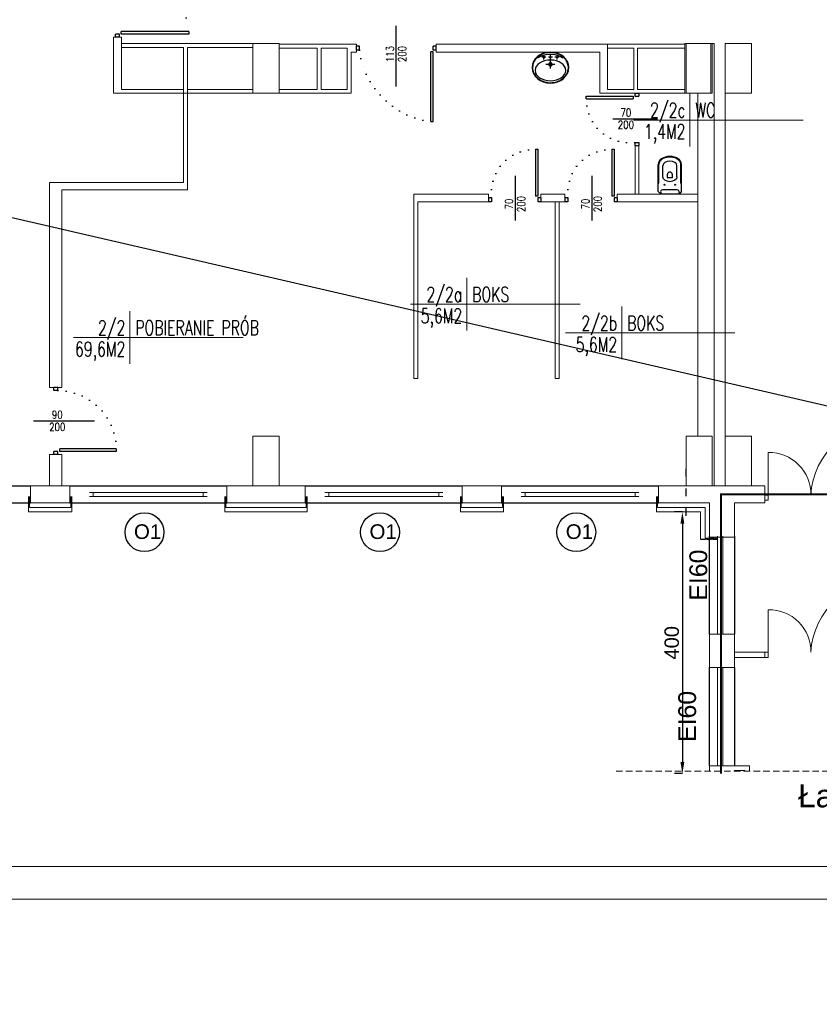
# Model space of a CAD drawing. Header units: millimetres. Extents: x 126553 to 403692, y -95821 to 38049.
# Tile 253 of 256: x 251413 to 252635, y 10763 to 12268. Entities that reach past the tile are written whole.
import ezdxf
from ezdxf import colors
from ezdxf.entities.mleader import LeaderData, LeaderLine
from ezdxf.enums import TextEntityAlignment as Align
from ezdxf.math import Vec2, Vec3

# ---------------------------------------------------------------- set-up
doc = ezdxf.new("R2010")
doc.units = ezdxf.units.MM
for name, pattern in [('ACAD_ISO02W100', [15, 12, -3]), ('ACAD_ISO03W100', [30, 12, -18]), ('DASHED', [15, 10, -5]), ('DOTX2', [12.7, 0, -12.7]), ('KRESKOWA-SREDNIA', [0.2, 0.12, -0.08])]:
    doc.linetypes.add(name, pattern=pattern)
for name, color, linetype in [('11_widok i dodatki', 7, 'Continuous'), ('WENTYLE_WADLIWE', 1, 'Continuous'), ('WIDOK', 7, 'Continuous')]:
    doc.layers.add(name, color=color, linetype=linetype)
for name, color, linetype, lineweight in [('_(03 CIENKA DASHED)', 7, 'DASHED', 13), ('_(06 GRUBA)', 7, 'Continuous', 40), ('CIENKIE', 7, 'Continuous', 18), ('drzwi', 7, 'Continuous', 15), ('ekspertyza', 7, 'Continuous', 30), ('ocieplenie', 253, 'BATTING', 18), ('OKNA', 7, 'Continuous', 13), ('opisy', 7, 'Continuous', 18), ('ramki', 250, 'Continuous', 13), ('WAW_P-POŻ', 10, 'Continuous', 9), ('WAW_ŚLUSARKA ALUMINIOWA OPIS PB', 7, 'Continuous', 9), ('WYMIAR', 7, 'Continuous', 18), ('ŚCIANY GRUBE', 7, 'Continuous', 20)]:
    doc.layers.add(name, color=color, linetype=linetype, lineweight=lineweight)
doc.styles.add('Arial', font='arial.ttf')
doc.styles.add('OPIS', font='romans.shx', dxfattribs={"width": 0.8})
doc.styles.add('ROMANS', font='romans.shx', dxfattribs={"width": 0.7})
doc.styles.add('STYLE1', font='txt', dxfattribs={"width": 0.8})
doc.linetypes.add('BATTING', pattern='A,0.0001,-0.1,[134,LTYPESHP.SHX,S=0.1,R=0,X=-0.1,Y=0],-0.2,[134,LTYPESHP.SHX,S=0.1,R=180,X=0.1,Y=0],-0.1', length=0.4001)
doc.dimstyles.new('100 moje', dxfattribs={"dimtxt": 22, "dimasz": 12, "dimexe": 12, "dimexo": 20, "dimgap": 3, "dimtad": 1, "dimdec": 1, "dimrnd": 0.5, "dimtxsty": 'Standard', "dimblk1": 'ARCHTICK', "dimblk2": 'ARCHTICK', "dimsah": 1, "dimcen": 0.1, "dimdle": 10, "dimclrd": 256, "dimclre": 256, "dimclrt": 256, "dimadec": 0, "dimazin": 0, "dimtfac": 1, "dimtdec": 1, "dimtofl": 0, "dimtmove": 1, "dimatfit": 3, "dimfxl": 12, "dimfxlon": 1, "dimtolj": 1, "dimtzin": 0, "dimarcsym": 0})

# ---------------------------------------------------------------- blocks, each defined once
blk = doc.blocks.new('OKNO')
at = {"layer": 'OKNA'}
for p, q in [((30, 15.9), (210, 15.9)), ((36, 9.9), (36, 15.9)), ((204, 9.9), (204, 15.9)), ((30, 9.9), (210, 9.9))]:
    blk.add_line(p, q, dxfattribs=at)
blk = doc.blocks.new('METKA')
for p, q in [((0, 26.9), (0, -26.9)), ((-57.4, 0), (115.4, 0))]:
    blk.add_line(p, q)
at = {"layer": 'opisy', "style": 'STYLE1', "width": 0.8, "flags": 4}
for tag, p in [('NUMER', (-6.1, 4.5)), ('POWIERZCHNIA', (-6, -24.6))]:
    blk.add_attdef(tag, text='', height=17, dxfattribs=at).set_placement(p, align=Align.RIGHT)
for tag, p in [('NAZWA', (5.3, 4.6)), ('POSADZKA', (5.6, -24.7))]:
    blk.add_attdef(tag, p, '', height=17, dxfattribs=at)
blk = doc.blocks.new('80D')
for p, q in [((-8.3, 80.5), (-8.3, 8.9)), ((-8.3, 80.5), (-4.6, 80.5)), ((-4.6, 80.4), (-4.6, 8.9)), ((-39.1, 39.9), (-39.1, -28.3)), ((-80, 6.1), (-80, 0)), ((-75.4, 6.1), (-80, 6.1)), ((-75.4, 0), (-80, 0)), ((-75.4, 6.1), (-75.4, 0)), ((-4.6, 8.9), (-8.3, 8.9)), ((0, 6.1), (-4.6, 6.1)), ((-4.6, 6.1), (-4.6, 0)), ((0, 0), (-4.6, 0)), ((0, 6.1), (0, 0))]:
    blk.add_line(p, q)
at = {"linetype": 'DOTX2', "extrusion": (0, 0, -1)}
blk.add_ellipse((4.7, 0.7), major_axis=(-62.1, 59.2), ratio=0.860496, start_param=-0.768267, end_param=0.768267, dxfattribs=at)
blk = doc.blocks.new('WCWISZ')
for p, q in [((-17.8, 3.7), (-17.8, 45.3)), ((-16.8, 17.2), (-16.8, 45.3)), ((16.8, 16.8), (16.8, 45.3)), ((17.8, 3.7), (17.8, 45.3)), ((-10.8, 26.1), (-10.8, 43.3)), ((-3.8, 25.2), (-3.8, 30.2)), ((3.8, 25.2), (3.8, 30.2)), ((10.8, 26.1), (10.8, 43.3)), ((3.3, 24.7), (-3.3, 24.7)), ((-17.8, 3.7), (-14, 0)), ((-14, 2.3), (-14, 0)), ((14, 0), (-14, 0)), ((11.4, 6.3), (-11.5, 6.3)), ((17.8, 3.7), (14, 0)), ((14, 2.3), (14, 0))]:
    blk.add_line(p, q)
for centre in [(-8, 14.2), (8, 14.2)]:
    blk.add_circle(centre, 0.8)
for centre, radius, start, end in [((-17.8, 17.2), 1, 270, 0), ((-3.3, 25.2), 0.5, 180, 270), ((3.3, 25.2), 0.5, 270, 0), ((17.6, 17.2), 1, 207.4042, 270), ((-11.6, 3.6), 2.71, 85.8052, 207.788), ((11.6, 3.6), 2.71, 332.212, 94.1948)]:
    blk.add_arc(centre, radius, start, end)
for centre, major_axis, ratio in [((0, 45.3), (-17.8, 0), 0.685113), ((0, 43.3), (-10.8, 0), 0.666134), ((0, 30.2), (-3.76, 0), 0.879406)]:
    blk.add_ellipse(centre, major_axis=major_axis, ratio=ratio, start_param=3.141593, end_param=6.283185)
at = {"extrusion": (0, 0, -1)}
blk.add_ellipse((0, 26.1), major_axis=(-10.8, 0), ratio=0.666134, start_param=3.141593, end_param=6.283185, dxfattribs=at)
blk.add_open_spline([(16.8, 45.3), (16.8, 45.8), (16.7, 46.3), (16.5, 47.5), (16.3, 48.1), (15.7, 49.3), (15.3, 49.9), (14.5, 51), (14, 51.5), (12.8, 52.5), (12.1, 53), (10.7, 53.9), (10, 54.3), (8.3, 55), (7.5, 55.3), (5.7, 55.9), (4.7, 56.1), (2.8, 56.4), (1.8, 56.5), (-0.1, 56.5), (-1.1, 56.5), (-3.1, 56.3), (-4, 56.2), (-5.9, 55.8), (-6.8, 55.6), (-8.5, 55), (-9.4, 54.6), (-10.9, 53.8), (-11.6, 53.4), (-13, 52.4), (-13.5, 51.9), (-14.6, 50.8), (-15, 50.3), (-15.8, 49.1), (-16.1, 48.5), (-16.5, 47.3), (-16.7, 46.7), (-16.7, 45.8), (-16.8, 45.6), (-16.8, 45.3)], degree=3, knots=[3.141593, 3.141593, 3.141593, 3.141593, 3.284028, 3.284028, 3.456304, 3.456304, 3.628579, 3.628579, 3.800855, 3.800855, 3.973131, 3.973131, 4.145406, 4.145406, 4.317682, 4.317682, 4.489958, 4.489958, 4.662234, 4.662234, 4.834509, 4.834509, 5.006785, 5.006785, 5.179061, 5.179061, 5.351336, 5.351336, 5.523612, 5.523612, 5.695888, 5.695888, 5.868163, 5.868163, 6.040439, 6.040439, 6.212715, 6.212715, 6.283185, 6.283185, 6.283185, 6.283185])
blk = doc.blocks.new('umblcd')
for p, q in [((-13.1, -8), (-6.9, -8)), ((-10, -11.2), (-10, -4.9)), ((-3.1, -8), (3.1, -8)), ((0, -11.2), (0, -4.9)), ((0, -25), (0, -12.3)), ((6.9, -8), (13.1, -8)), ((10, -11.2), (10, -4.9)), ((-6.8, -18.8), (6.9, -18.8))]:
    blk.add_line(p, q)
for centre, radius in [((-10, -8), 1), ((0, -8), 1), ((10, -8), 1), ((0, -18.8), 2.75), ((0, -18.8), 2.12)]:
    blk.add_circle(centre, radius)
for centre, major_axis, ratio in [((0, -23.7), (28, 0), 0.84777), ((0, -28), (23.5, 0), 0.670213)]:
    blk.add_ellipse(centre, major_axis=major_axis, ratio=ratio)
blk.add_ellipse((0, -23.7), major_axis=(27.3, 0), ratio=0.755375, start_param=7.077945, end_param=8.630335)
blk.add_open_spline([(27.3, -23.7), (27.3, -23), (27.3, -22.2), (27, -20.1), (26.8, -18.9), (26, -16.4), (25.4, -15.2), (24.2, -12.9), (23.4, -11.7), (21.7, -9.6), (20.7, -8.6), (18.6, -6.8), (17.5, -5.9), (15, -4.4), (13.7, -3.7), (11, -2.6), (9.6, -2.1), (6.7, -1.3), (5.2, -1), (2.1, -0.7), (0.6, -0.6), (-2.4, -0.7), (-4, -0.9), (-7, -1.4), (-8.4, -1.7), (-11.3, -2.7), (-12.7, -3.2), (-15.3, -4.5), (-16.5, -5.3), (-18.8, -7), (-19.9, -7.9), (-21.9, -9.8), (-22.8, -10.9), (-24.3, -13.1), (-25, -14.3), (-26.1, -16.6), (-26.5, -17.9), (-27.1, -20.4), (-27.3, -21.7), (-27.4, -24.2), (-27.3, -25.5), (-26.9, -28), (-26.6, -29.3), (-25.7, -31.7), (-25.1, -32.9), (-23.8, -35.2), (-23, -36.3), (-21.2, -38.4), (-20.2, -39.4), (-18, -41.2), (-16.8, -42), (-14.3, -43.4), (-13, -44.1), (-10.2, -45.2), (-8.8, -45.6), (-5.9, -46.3), (-4.3, -46.6), (-1.3, -46.8), (0.2, -46.9), (3.3, -46.7), (4.8, -46.5), (7.8, -45.9), (9.2, -45.5), (12, -44.5), (13.4, -43.9), (16, -42.5), (17.2, -41.7), (19.4, -40), (20.5, -39.1), (22.4, -37.1), (23.2, -36), (24.7, -33.7), (25.3, -32.6), (26.3, -30.2), (26.7, -28.9), (27.2, -26.4), (27.3, -25.1), (27.3, -23.8), (27.3, -23.8), (27.3, -23.7)], degree=3, knots=[0, 0, 0, 0, 0.102087, 0.102087, 0.269017, 0.269017, 0.435947, 0.435947, 0.602878, 0.602878, 0.769808, 0.769808, 0.936738, 0.936738, 1.103669, 1.103669, 1.270599, 1.270599, 1.437529, 1.437529, 1.60446, 1.60446, 1.77139, 1.77139, 1.93832, 1.93832, 2.105251, 2.105251, 2.272181, 2.272181, 2.439112, 2.439112, 2.606042, 2.606042, 2.772972, 2.772972, 2.939903, 2.939903, 3.106833, 3.106833, 3.273763, 3.273763, 3.440694, 3.440694, 3.607624, 3.607624, 3.774554, 3.774554, 3.941485, 3.941485, 4.108415, 4.108415, 4.275345, 4.275345, 4.442276, 4.442276, 4.609206, 4.609206, 4.776136, 4.776136, 4.943067, 4.943067, 5.109997, 5.109997, 5.276927, 5.276927, 5.443858, 5.443858, 5.610788, 5.610788, 5.777718, 5.777718, 5.944649, 5.944649, 6.111579, 6.111579, 6.27851, 6.27851, 6.283185, 6.283185, 6.283185, 6.283185])
blk = doc.blocks.new('o1')
at = {"layer": 'WIDOK'}
blk.add_circle((-85.4, -0.7), 29.7, dxfattribs=at)
at = {"layer": 'opisy', "insert": (-101.5, 11.4), "char_height": 22.4, "width": 15.9, "attachment_point": 1}
blk.add_mtext('{\\fArial|b0|i0|c238|p34;O1}', dxfattribs=at)
blk = doc.blocks.new('A$C121B6CE3')
blk.add_lwpolyline([(0, -20), (0, 20)])
at = {"style": 'OPIS', "width": 0.8}
blk.add_attdef('Szerokość', text='', height=12, rotation=90, dxfattribs=at).set_placement((0, 0), align=Align.BOTTOM_CENTER)
blk.add_attdef('Wysokość', text='', height=12, rotation=90, dxfattribs=at).set_placement((3, 0), align=Align.TOP_CENTER)
blk = doc.blocks.new('*D2532')
at = {"layer": 'Defpoints', "color": 0, "linetype": 'Continuous', "lineweight": 60, "transparency": 16777216}
for p in [(252434.5, 11515.7), (252425.9, 11115.7), (252434.5, 11115.7)]:
    blk.add_point(p, dxfattribs=at)
at = {"layer": 'ekspertyza', "linetype": 'Continuous', "lineweight": -2, "transparency": 16777216}
for p, q in [((252425.9, 11515.7), (252413.9, 11515.7)), ((252425.9, 11497.7), (252425.9, 11133.7)), ((252425.9, 11115.7), (252413.9, 11115.7))]:
    blk.add_line(p, q, dxfattribs=at)
at = {"layer": 'ekspertyza', "linetype": 'Continuous', "lineweight": 60, "transparency": 16777216}
for points in [[(252422.9, 11497.7), (252428.9, 11497.7), (252425.9, 11515.7)], [(252422.9, 11133.7), (252428.9, 11133.7), (252425.9, 11115.7)]]:
    blk.add_solid(points, dxfattribs=at)
at = {"layer": 'ekspertyza', "linetype": 'Continuous', "lineweight": 20, "transparency": 16777216, "insert": (252409.7, 11315.7), "char_height": 22, "attachment_point": 5, "rotation": 90, "style": 'Arial'}
blk.add_mtext('\\A1;400', dxfattribs=at)

msp = doc.modelspace()

# ---------------------------------------------------------------- linework, layer by layer
for p, q in [((251988.64109, 12165.84891), (251988.64109, 12258.86601)), ((251559.32773, 12241.65846), (251559.32773, 12246.25306)), ((251565.44773, 12246.25306), (251559.32773, 12246.25306)), ((251565.44773, 12241.65846), (251559.32773, 12241.65846)), ((251565.44773, 12241.65846), (251565.44773, 12246.25306)), ((251671.58286, 12249.92873), (251568.20449, 12249.92873)), ((251568.20449, 12246.25306), (251568.20449, 12249.92873)), ((251671.50705, 12246.25306), (251568.20449, 12246.25306)), ((251671.58286, 12249.92873), (251671.58286, 12246.25306)), ((251927.64109, 12221.59846), (251927.64109, 12227.71846)), ((251932.23568, 12227.71846), (251927.64109, 12227.71846)), ((251932.23568, 12221.59846), (251927.64109, 12221.59846)), ((251932.23568, 12221.59846), (251932.23568, 12227.71846)), ((252049.64109, 12227.71846), (252045.04649, 12227.71846)), ((252045.04649, 12221.59846), (252045.04649, 12227.71846)), ((252049.64109, 12221.59846), (252045.04649, 12221.59846)), ((252049.64109, 12221.59846), (252049.64109, 12227.71846)), ((252041.37082, 12112.46333), (252041.37082, 12218.84171)), ((252045.04649, 12218.84171), (252041.37082, 12218.84171)), ((252045.04649, 12112.53915), (252045.04649, 12218.84171)), ((252279.00157, 12147.38819), (252279.00157, 12151.06387)), ((252279.00157, 12147.38819), (252350.61252, 12147.38819)), ((252279.07739, 12151.06387), (252350.61252, 12151.06387)), ((252350.61252, 12151.06387), (252350.61252, 12147.38819)), ((252353.36927, 12155.65846), (252359.48927, 12155.65846)), ((252353.36927, 12155.65846), (252353.36927, 12151.06387)), ((252353.36927, 12151.06387), (252359.48927, 12151.06387)), ((252359.48927, 12155.65846), (252359.48927, 12151.06387)), ((252319.54767, 12116.56136), (252387.7503, 12116.56136)), ((252041.37082, 12112.46333), (252045.04649, 12112.46333)), ((252353.36927, 12080.25306), (252359.48927, 12080.25306)), ((252353.36927, 12080.25306), (252353.36927, 12075.65846)), ((252353.36927, 12075.65846), (252359.48927, 12075.65846)), ((252359.48927, 12080.25306), (252359.48927, 12075.65846)), ((252201.34209, 12070.14616), (252201.34209, 11998.53522)), ((252201.34209, 12070.14616), (252205.01777, 12070.14616)), ((252205.01777, 12070.07034), (252205.01777, 11998.53522)), ((252318.13054, 12070.14616), (252318.13054, 11998.53522)), ((252318.13054, 12070.14616), (252321.80622, 12070.14616)), ((252321.80622, 12070.07034), (252321.80622, 11998.53522)), ((252170.51526, 12029.60007), (252170.51526, 11961.39743)), ((252287.30371, 12029.60007), (252287.30371, 11961.39743)), ((252129.61236, 11995.77846), (252129.61236, 11989.65846)), ((252134.20696, 11995.77846), (252129.61236, 11995.77846)), ((252134.20696, 11995.77846), (252134.20696, 11989.65846)), ((252205.01777, 11998.53522), (252201.34209, 11998.53522)), ((252209.61236, 11995.77846), (252205.01777, 11995.77846)), ((252205.01777, 11995.77846), (252205.01777, 11989.65846)), ((252209.61236, 11995.77846), (252209.61236, 11989.65846)), ((252246.40081, 11995.77846), (252246.40081, 11989.65846)), ((252250.99541, 11995.77846), (252246.40081, 11995.77846)), ((252250.99541, 11995.77846), (252250.99541, 11989.65846)), ((252321.80622, 11998.53522), (252318.13054, 11998.53522)), ((252326.40081, 11995.77846), (252321.80622, 11995.77846)), ((252321.80622, 11995.77846), (252321.80622, 11989.65846)), ((252326.40081, 11995.77846), (252326.40081, 11989.65846)), ((252134.20696, 11989.65846), (252129.61236, 11989.65846)), ((252209.61236, 11989.65846), (252205.01777, 11989.65846)), ((252250.99541, 11989.65846), (252246.40081, 11989.65846)), ((252326.40081, 11989.65846), (252321.80622, 11989.65846)), ((251471.388, 11705.70563), (251465.268, 11705.70563)), ((251465.268, 11701.11103), (251465.268, 11705.70563)), ((251471.388, 11701.11103), (251465.268, 11701.11103)), ((251471.388, 11701.11103), (251471.388, 11705.70563)), ((251527.13756, 11654.70563), (251434.12045, 11654.70563)), ((251465.268, 11603.70563), (251465.268, 11608.30022)), ((251471.388, 11608.30022), (251465.268, 11608.30022)), ((251471.388, 11603.70563), (251471.388, 11608.30022)), ((251560.52314, 11611.9759), (251474.14476, 11611.9759)), ((251474.14476, 11608.30022), (251474.14476, 11611.9759)), ((251560.44732, 11608.30022), (251474.14476, 11608.30022)), ((251560.52314, 11611.9759), (251560.52314, 11608.30022)), ((251471.388, 11603.70563), (251465.268, 11603.70563))]:
    msp.add_line(p, q)
at = {"linetype": 'DOTX2', "extrusion": (0, 0, -1)}
for centre, major_axis, ratio, start_param, end_param in [((251574.08674, 12258.28434), (-73.4952, 76.09485), 0.8425498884, 0.7647737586, 2.376818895), ((252358.80314, 12160.3315), (-59.21132, -62.12216), 0.860495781, -0.7682669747, 0.7682669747), ((252214.2854, 11990.34459), (-62.12216, 59.21132), 0.860495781, -0.7682669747, 0.7682669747), ((252331.07385, 11990.34459), (-62.12216, 59.21132), 0.860495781, -0.7682669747, 0.7682669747), ((251471.388, 11611.9759), (-63.02806, -63.02806), 1, 2.3561944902, 3.9682396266)]:
    msp.add_ellipse(centre, major_axis=major_axis, ratio=ratio, start_param=start_param, end_param=end_param, dxfattribs=at)
at = {"linetype": 'DOTX2'}
msp.add_ellipse((252031.53606, 12211.43931), major_axis=(-78.17374, 75.57409), ratio=0.819771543, start_param=0.7647737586, end_param=2.376818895, dxfattribs=at)
at = {"layer": '11_widok i dodatki', "linetype": 'KRESKOWA-SREDNIA'}
for p, q in [((252453.48927, 11473.90933), (252479.48927, 11473.90933)), ((252460.48927, 11475.40933), (252479.48927, 11475.40933))]:
    msp.add_line(p, q, dxfattribs=at)
at = {"layer": '_(03 CIENKA DASHED)'}
msp.add_line((252324.54255, 11119.6563), (253065.80375, 11119.6563), dxfattribs=at)
at = {"layer": 'ocieplenie'}
for p, q in [((251426.48927, 11515.65846), (251426.48927, 11539.56639)), ((251492.48927, 11515.65846), (251492.48927, 11539.56639)), ((251726.48927, 11515.65846), (251726.48927, 11539.56639)), ((251852.48927, 11515.65846), (251852.48927, 11539.56639)), ((252086.48927, 11515.65846), (252086.48927, 11539.56639)), ((252152.48927, 11515.65846), (252152.48927, 11539.56639)), ((252386.48927, 11515.65846), (252386.48927, 11539.56639)), ((251492.48927, 11515.65846), (251426.48927, 11515.65846)), ((251852.48927, 11515.65846), (251726.48927, 11515.65846)), ((252152.48927, 11515.65846), (252086.48927, 11515.65846)), ((252453.48927, 11515.65846), (252386.48927, 11515.65846)), ((252453.48927, 11515.70563), (252431.39614, 11515.70563)), ((252453.48927, 11473.90933), (252453.48927, 11515.70563))]:
    msp.add_line(p, q, dxfattribs=at)
at = {"layer": 'ocieplenie', "linetype": 'BATTING', "ltscale": 0.15}
for p, q in [((251427.98927, 11522.65846), (251427.98927, 11539.56639)), ((251490.98927, 11522.65846), (251490.98927, 11539.56639)), ((251727.98927, 11522.65846), (251727.98927, 11539.56639)), ((251850.98927, 11522.65846), (251850.98927, 11539.56639)), ((252087.98927, 11522.65846), (252087.98927, 11539.56639)), ((252150.98927, 11522.65846), (252150.98927, 11539.56639)), ((252387.98927, 11522.65846), (252387.98927, 11539.56639))]:
    msp.add_line(p, q, dxfattribs=at)
at = {"layer": 'ocieplenie', "linetype": 'BATTING', "ltscale": 0.65}
for p, q in [((251490.98927, 11522.65846), (251427.98927, 11522.65846)), ((251850.98927, 11522.65846), (251727.98927, 11522.65846)), ((252150.98927, 11522.65846), (252087.98927, 11522.65846)), ((252460.48927, 11522.65846), (252387.98927, 11522.65846)), ((252460.48927, 11475.40933), (252460.48927, 11522.65846))]:
    msp.add_line(p, q, dxfattribs=at)
at = {"layer": 'OKNA'}
for p, q in [((252479.48927, 11328.70563), (252479.48927, 11478.70563)), ((252487.48927, 11328.70563), (252487.48927, 11478.70563)), ((252479.48927, 11127.70563), (252479.48927, 11277.70563)), ((252487.48927, 11127.70563), (252487.48927, 11277.70563))]:
    msp.add_line(p, q, dxfattribs=at)
at = {"layer": 'opisy', "color": 7}
for points in [[(252557.154, 11541.54605), (252557.154, 11606.54605)], [(252557.154, 11301.2359), (252557.154, 11366.2359)]]:
    msp.add_lwpolyline(points, dxfattribs=at)
for points in [[(252557.154, 11533.74605), (252557.154, 11541.54605), (252552.11628, 11541.54605), (252552.11628, 11533.74605)], [(252557.154, 11293.4359), (252557.154, 11301.2359), (252552.11628, 11301.2359), (252552.11628, 11293.4359)]]:
    msp.add_lwpolyline(points, close=True, dxfattribs=at)
at = {"layer": 'opisy'}
for centre in [(252738.43259, 11535.15123), (252738.43259, 11294.84107)]:
    msp.add_arc(centre, 116.4543, 88.16874464, 176.85214952, dxfattribs=at)
at = {"layer": 'opisy', "color": 7}
for centre in [(252558.46944, 11542.86148), (252558.46944, 11302.55133)]:
    msp.add_arc(centre, 63.69815, 358.81669913, 91.18330087, dxfattribs=at)
at = {"layer": 'ramki', "color": 0, "ltscale": 0.6}
for points in [[(246822.07419, 15123.67677), (259725.78952, 15123.67677), (259725.78952, 10923.67677), (246822.07419, 10923.67677)], [(247022.07419, 15073.67677), (259675.78952, 15073.67677), (259675.78952, 10973.67677), (247022.07419, 10973.67677)]]:
    msp.add_lwpolyline(points, close=True, dxfattribs=at)
at = {"layer": 'WAW_P-POŻ', "color": 1, "linetype": 'ACAD_ISO02W100', "ltscale": 2, "true_color": 0xff0000, "const_width": 3}
msp.add_lwpolyline([(252484.98086, 11115.70563), (252484.98086, 11542.70563), (252835.98807, 11542.70563), (252835.98807, 11119.6563)], dxfattribs=at)
at = {"layer": 'WIDOK', "linetype": 'ACAD_ISO03W100'}
msp.add_line((252431.39614, 11581.70563), (252431.39614, 11499.13301), dxfattribs=at)
at = {"layer": 'WIDOK'}
for p, q in [((251189.48927, 11555.65846), (251429.48927, 11555.65846)), ((251489.48927, 11555.65846), (251729.48927, 11555.65846)), ((251849.48927, 11555.65846), (252089.48927, 11555.65846)), ((252149.48927, 11555.65846), (252389.48927, 11555.65846)), ((251189.48927, 11529.65846), (251429.48927, 11529.65846)), ((251489.48927, 11529.65846), (251729.48927, 11529.65846)), ((251849.48927, 11529.65846), (252089.48927, 11529.65846)), ((252149.48927, 11529.65846), (252389.48927, 11529.65846)), ((252467.48927, 11328.70563), (252467.48927, 11478.70563)), ((252505.48927, 11478.70563), (252505.48927, 11328.70563)), ((252467.48927, 11127.70563), (252467.48927, 11277.70563)), ((252505.48927, 11277.70563), (252505.48927, 11127.70563))]:
    msp.add_line(p, q, dxfattribs=at)
at = {"layer": 'ŚCIANY GRUBE'}
for p, q in [((251556.38773, 12155.65846), (251556.38773, 12241.65846)), ((251568.38773, 12241.65846), (251556.38773, 12241.65846)), ((251568.38773, 12161.65846), (251568.38773, 12241.65846)), ((251769.48927, 12231.65846), (251568.38773, 12231.65846)), ((251663.38773, 12225.65846), (251568.38773, 12225.65846)), ((251663.38773, 12161.65846), (251663.38773, 12225.65846)), ((251669.38773, 12161.65846), (251669.38773, 12225.65846)), ((251769.48927, 12225.65846), (251669.38773, 12225.65846)), ((251927.64109, 12230.65846), (251809.48927, 12230.65846)), ((251867.57456, 12224.65846), (251809.48927, 12224.65846)), ((251867.57456, 12161.65846), (251867.57456, 12224.65846)), ((251873.57456, 12161.65846), (251873.57456, 12224.65846)), ((251913.57456, 12224.65846), (251873.57456, 12224.65846)), ((251913.57456, 12161.65846), (251913.57456, 12224.65846)), ((251927.64109, 12230.65846), (251927.64109, 12218.65846)), ((252311.48927, 12230.65846), (252049.64109, 12230.65846)), ((252049.64109, 12230.65846), (252049.64109, 12218.65846)), ((252311.48927, 12161.65846), (252311.48927, 12230.65846)), ((252429.48927, 12230.65846), (252311.48927, 12230.65846)), ((252351.48927, 12224.65846), (252311.48927, 12224.65846)), ((252351.48927, 12161.65846), (252351.48927, 12224.65846)), ((252429.48927, 12224.65846), (252357.48927, 12224.65846)), ((252357.48927, 12161.65846), (252357.48927, 12224.65846)), ((252469.48927, 12231.65846), (252474.48927, 12231.65846)), ((252474.48927, 11555.70563), (252474.48927, 12231.65846)), ((252491.48927, 11631.70563), (252491.48927, 12231.70563)), ((251919.57456, 12155.65846), (251919.57456, 12218.65846)), ((251927.64109, 12218.65846), (251919.57456, 12218.65846)), ((252299.48927, 12218.65846), (252049.64109, 12218.65846)), ((252299.48927, 12155.65846), (252299.48927, 12218.65846)), ((251663.38773, 12161.65846), (251568.38773, 12161.65846)), ((251663.38773, 12161.65846), (251663.38773, 12019.31457)), ((251769.48927, 12161.65846), (251669.38773, 12161.65846)), ((251669.38773, 12161.65846), (251669.38773, 12008.2858)), ((251867.57456, 12161.65846), (251809.48927, 12161.65846)), ((251913.57456, 12161.65846), (251873.57456, 12161.65846)), ((252351.48927, 12161.65846), (252311.48927, 12161.65846)), ((252429.48927, 12161.65846), (252357.48927, 12161.65846)), ((251919.57456, 12155.65846), (251556.38773, 12155.65846)), ((252429.48927, 12155.65846), (252299.48927, 12155.65846)), ((252449.48927, 11631.65846), (252449.48927, 12155.65846)), ((252353.48927, 12075.65846), (252353.48927, 12001.65846)), ((252359.48927, 12075.65846), (252353.48927, 12075.65846)), ((252359.48927, 12075.65846), (252359.48927, 12001.65846)), ((251458.33608, 12019.31457), (251663.38773, 12019.31457)), ((251458.33608, 11705.85692), (251458.33608, 12019.31457)), ((251477.268, 12008.2858), (251669.38773, 12008.2858)), ((251477.268, 11705.85692), (251477.268, 12008.2858)), ((252015.40081, 11719.65846), (252015.40081, 12001.65846)), ((252129.61236, 12001.65846), (252015.40081, 12001.65846)), ((252129.61236, 11989.65846), (252129.61236, 12001.65846)), ((252246.40081, 12001.65846), (252209.61236, 12001.65846)), ((252209.61236, 11989.65846), (252209.61236, 12001.65846)), ((252246.40081, 11989.65846), (252246.40081, 12001.65846)), ((252326.40081, 11989.65846), (252326.40081, 12001.65846)), ((252449.48927, 12001.65846), (252326.40081, 12001.65846)), ((252021.40081, 11719.65846), (252021.40081, 11989.65846)), ((252129.61236, 11989.65846), (252021.40081, 11989.65846)), ((252246.40081, 11989.65846), (252209.61236, 11989.65846)), ((252231.40081, 11719.65846), (252231.40081, 11989.65846)), ((252237.40081, 11719.65846), (252237.40081, 11989.65846)), ((252449.48927, 11989.65846), (252326.40081, 11989.65846)), ((252021.40081, 11719.65846), (252015.40081, 11719.65846)), ((252237.40081, 11719.65846), (252231.40081, 11719.65846)), ((251477.268, 11705.85692), (251458.33608, 11705.85692)), ((251458.33608, 11555.65846), (251458.33608, 11603.70563)), ((251477.268, 11603.70563), (251458.33608, 11603.70563)), ((251477.268, 11555.65846), (251477.268, 11603.70563)), ((251477.268, 11593.70563), (251477.268, 11603.70563)), ((251429.48927, 11529.65846), (251429.48927, 11555.65846)), ((251489.48927, 11555.65846), (251429.48927, 11555.65846)), ((251489.48927, 11529.65846), (251489.48927, 11555.65846)), ((251729.48927, 11529.65846), (251729.48927, 11555.65846)), ((251849.48927, 11555.65846), (251729.48927, 11555.65846)), ((251849.48927, 11529.65846), (251849.48927, 11555.65846)), ((252089.48927, 11529.65846), (252089.48927, 11555.65846)), ((252149.48927, 11555.65846), (252089.48927, 11555.65846)), ((252149.48927, 11529.65846), (252149.48927, 11555.65846)), ((252389.48927, 11529.65846), (252389.48927, 11555.65846)), ((252449.48927, 11555.65846), (252389.48927, 11555.65846)), ((252471.48927, 11555.70563), (252491.48927, 11555.70563)), ((251489.48927, 11529.65846), (251429.48927, 11529.65846)), ((251849.48927, 11529.65846), (251729.48927, 11529.65846)), ((252149.48927, 11529.65846), (252089.48927, 11529.65846)), ((252467.48927, 11529.65846), (252389.48927, 11529.65846)), ((252467.48927, 11529.70563), (252431.39614, 11529.70563)), ((252467.48927, 11479.90933), (252467.48927, 11529.70563)), ((252467.48927, 11478.70563), (252467.48927, 11529.70563)), ((252467.48927, 11328.70563), (252505.48927, 11328.70563)), ((252467.48927, 11277.70563), (252467.48927, 11328.70563)), ((252505.48927, 11277.70563), (252505.48927, 11328.70563)), ((252552.11628, 11301.2359), (252505.48927, 11301.2359)), ((252552.11628, 11293.4359), (252505.48927, 11293.4359)), ((252467.48927, 11277.70563), (252505.48927, 11277.70563)), ((252467.48927, 11127.70563), (252505.48927, 11127.70563)), ((252467.48927, 11119.6563), (252467.48927, 11127.70563)), ((252505.48927, 11127.70563), (252528.48927, 11127.70563)), ((252528.48927, 11119.6563), (252528.48927, 11127.70563)), ((252505.48927, 11120.70563), (252521.48927, 11120.70563)), ((252505.48927, 11119.6563), (252505.48927, 11120.70563)), ((252521.48927, 11119.6563), (252521.48927, 11120.70563))]:
    msp.add_line(p, q, dxfattribs=at)
for points in [[(251809.48927, 12155.65846), (251809.48927, 12231.65846), (251769.48927, 12231.65846), (251769.48927, 12155.65846)], [(252551.99768, 11529.70563), (252551.99768, 11555.70563), (252491.48927, 11555.70563), (252491.48927, 11631.70563), (252531.48927, 11631.70563), (252531.48927, 11555.70563)], [(252467.48927, 11527.90933), (252467.48927, 11476.90933), (252467.48927, 11529.70563), (252431.39614, 11529.70563)], [(252467.48927, 11476.90933), (252505.48927, 11476.90933), (252505.48927, 11529.70563), (252551.99768, 11529.70563)]]:
    msp.add_lwpolyline(points, dxfattribs=at)
for points in [[(252429.48927, 12155.65846), (252469.48927, 12155.65846), (252469.48927, 12231.65846), (252429.48927, 12231.65846)], [(252471.48927, 12155.70563), (252431.48927, 12155.70563), (252431.48927, 12231.70563), (252471.48927, 12231.70563)], [(252531.48927, 12155.70563), (252491.48927, 12155.70563), (252491.48927, 12231.70563), (252531.48927, 12231.70563)], [(251769.48927, 11555.65846), (251809.48927, 11555.65846), (251809.48927, 11631.65846), (251769.48927, 11631.65846)], [(252471.48927, 11555.70563), (252431.48927, 11555.70563), (252431.48927, 11631.70563), (252471.48927, 11631.70563)], [(252531.48927, 11555.70563), (252491.48927, 11555.70563), (252491.48927, 11631.70563), (252531.48927, 11631.70563)]]:
    msp.add_lwpolyline(points, close=True, dxfattribs=at)

# ---------------------------------------------------------------- block references
at = {"layer": 'CIENKIE'}
ref = msp.add_blockref('METKA', (252437.49699, 12114.75702), dxfattribs=dict(at, xscale=1.5, yscale=1.5, zscale=1.5))
ref.add_attrib('RODZAJ_POMIESCZENIA', 'WC', (252445.71071, 12118.54105), dxfattribs={"layer": '0', "height": 22.5, "style": 'ROMANS', "width": 0.7})
ref.add_attrib('POWIERZCHNIA', '1,4M2', dxfattribs={"layer": '0', "height": 22.5, "style": 'ROMANS', "width": 0.7}).set_placement((252430.49558, 12085.84884), align=Align.RIGHT)
ref.add_attrib('NUMER', '2/2c', dxfattribs={"layer": '0', "height": 22.5, "style": 'ROMANS', "width": 0.7}).set_placement((252430.49558, 12118.54105), align=Align.RIGHT)
ref = msp.add_blockref('METKA', (252096.32168, 11833.2135), dxfattribs=dict(at, xscale=1.5, yscale=1.5, zscale=1.5))
ref.add_attrib('RODZAJ_POMIESCZENIA', 'BOKS', (252104.5354, 11836.99753), dxfattribs={"layer": '0', "height": 22.5, "style": 'ROMANS', "width": 0.7})
ref.add_attrib('POWIERZCHNIA', '5,6M2', dxfattribs={"layer": '0', "height": 22.5, "style": 'ROMANS', "width": 0.7}).set_placement((252089.32027, 11804.30532), align=Align.RIGHT)
ref.add_attrib('NUMER', '2/2a', dxfattribs={"layer": '0', "height": 22.5, "style": 'ROMANS', "width": 0.7}).set_placement((252089.32027, 11836.99753), align=Align.RIGHT)
ref = msp.add_blockref('METKA', (252333.15679, 11789.40137), dxfattribs=dict(at, xscale=1.5, yscale=1.5, zscale=1.5))
ref.add_attrib('RODZAJ_POMIESCZENIA', 'BOKS', (252341.37051, 11793.1854), dxfattribs={"layer": '0', "height": 22.5, "style": 'ROMANS', "width": 0.7})
ref.add_attrib('POWIERZCHNIA', '5,6M2', dxfattribs={"layer": '0', "height": 22.5, "style": 'ROMANS', "width": 0.7}).set_placement((252326.15539, 11760.49319), align=Align.RIGHT)
ref.add_attrib('NUMER', '2/2b', dxfattribs={"layer": '0', "height": 22.5, "style": 'ROMANS', "width": 0.7}).set_placement((252326.15539, 11793.1854), align=Align.RIGHT)
ref = msp.add_blockref('METKA', (251581.43904, 11782.32103), dxfattribs=dict(at, xscale=1.5, yscale=1.5, zscale=1.5))
ref.add_attrib('RODZAJ_POMIESCZENIA', 'POBIERANIE PRÓB', (251589.65275, 11786.10506), dxfattribs={"layer": '0', "height": 22.5, "style": 'ROMANS', "width": 0.7})
ref.add_attrib('POWIERZCHNIA', '69,6M2', dxfattribs={"layer": '0', "height": 22.5, "style": 'ROMANS', "width": 0.7}).set_placement((251574.43763, 11753.41285), align=Align.RIGHT)
ref.add_attrib('NUMER', '2/2', dxfattribs={"layer": '0', "height": 22.5, "style": 'ROMANS', "width": 0.7}).set_placement((251574.43763, 11786.10506), align=Align.RIGHT)
at = {"layer": 'drzwi', "rotation": 90}
msp.add_blockref('80D', (252359.48927, 12155.65846), dxfattribs=at)
at = {"layer": 'drzwi'}
for p in [(252209.61236, 11989.65846), (252326.40081, 11989.65846)]:
    msp.add_blockref('80D', p, dxfattribs=at)
at = {"layer": 'WAW_ŚLUSARKA ALUMINIOWA OPIS PB', "color": 7}
ref = msp.add_blockref('A$C121B6CE3', (251988.64109, 12215.67189), dxfattribs=dict(at, xscale=-1, rotation=180))
ref.add_attrib('Szerokość', '113', dxfattribs={"layer": '0', "color": 7, "height": 12, "rotation": 90, "style": 'OPIS', "width": 0.8}).set_placement((251988.64109, 12215.67189), align=Align.BOTTOM_CENTER)
ref.add_attrib('Wysokość', '200', dxfattribs={"layer": '0', "color": 7, "height": 12, "rotation": 90, "style": 'OPIS', "width": 0.8}).set_placement((251991.64109, 12215.67189), align=Align.TOP_CENTER)
ref = msp.add_blockref('A$C121B6CE3', (252339.54767, 12116.56136), dxfattribs=dict(at, xscale=-1, rotation=90))
ref.add_attrib('Szerokość', '70', dxfattribs={"layer": '0', "color": 7, "height": 12, "style": 'OPIS', "width": 0.8}).set_placement((252339.54767, 12116.56136), align=Align.BOTTOM_CENTER)
ref.add_attrib('Wysokość', '200', dxfattribs={"layer": '0', "color": 7, "height": 12, "style": 'OPIS', "width": 0.8}).set_placement((252339.54767, 12113.56136), align=Align.TOP_CENTER)
ref = msp.add_blockref('A$C121B6CE3', (252170.51526, 11986.40594), dxfattribs=dict(at, xscale=-1, rotation=180))
ref.add_attrib('Szerokość', '70', dxfattribs={"layer": '0', "color": 7, "height": 12, "rotation": 90, "style": 'OPIS', "width": 0.8}).set_placement((252170.51526, 11986.40594), align=Align.BOTTOM_CENTER)
ref.add_attrib('Wysokość', '200', dxfattribs={"layer": '0', "color": 7, "height": 12, "rotation": 90, "style": 'OPIS', "width": 0.8}).set_placement((252173.51526, 11986.40594), align=Align.TOP_CENTER)
ref = msp.add_blockref('A$C121B6CE3', (252287.30371, 11986.40594), dxfattribs=dict(at, xscale=-1, rotation=180))
ref.add_attrib('Szerokość', '70', dxfattribs={"layer": '0', "color": 7, "height": 12, "rotation": 90, "style": 'OPIS', "width": 0.8}).set_placement((252287.30371, 11986.40594), align=Align.BOTTOM_CENTER)
ref.add_attrib('Wysokość', '200', dxfattribs={"layer": '0', "color": 7, "height": 12, "rotation": 90, "style": 'OPIS', "width": 0.8}).set_placement((252290.30371, 11986.40594), align=Align.TOP_CENTER)
ref = msp.add_blockref('A$C121B6CE3', (251470.44054, 11654.70563), dxfattribs=dict(at, xscale=-1, rotation=90))
ref.add_attrib('Szerokość', '90', dxfattribs={"layer": '0', "color": 7, "height": 12, "style": 'OPIS', "width": 0.8}).set_placement((251470.44054, 11654.70563), align=Align.BOTTOM_CENTER)
ref.add_attrib('Wysokość', '200', dxfattribs={"layer": '0', "color": 7, "height": 12, "style": 'OPIS', "width": 0.8}).set_placement((251470.44054, 11651.70563), align=Align.TOP_CENTER)
at = {"layer": 'WIDOK', "xscale": -1}
msp.add_blockref('umblcd', (252224.24323, 12218.65846), dxfattribs=at)
at = {"layer": 'WIDOK'}
for name, p in [('WCWISZ', (252406.73791, 12001.65846)), ('o1', (251689.11968, 11485.40744)), ('o1', (252049.11968, 11485.40744)), ('o1', (252349.11968, 11485.40744))]:
    msp.add_blockref(name, p, dxfattribs=at)
at = {"layer": 'ŚCIANY GRUBE'}
for p in [(251489.48927, 11529.65846), (251849.48927, 11529.65846), (252149.48927, 11529.65846)]:
    msp.add_blockref('OKNO', p, dxfattribs=at)

# ---------------------------------------------------------------- texts
at = {"layer": 'WENTYLE_WADLIWE', "color": 1, "true_color": 0xff0000, "char_height": 27.2, "width": 44.4174403, "attachment_point": 1, "rotation": 90, "style": 'Arial'}
for insert in [(252436.55363, 11380.06073), (252419.56387, 11164.0769)]:
    msp.add_mtext('{\\C1;EI60}', dxfattribs=dict(at, insert=insert))
at = {"layer": 'WYMIAR', "color": 5, "insert": (252602.45704, 11099.144), "char_height": 35, "width": 445.967337, "attachment_point": 1}
msp.add_mtext('{\\fArial|b0|i0|c238|p34;Łącznik F}', dxfattribs=at)

# ---------------------------------------------------------------- dimensions: what is measured, and where the dimension line sits
at = {"layer": 'ekspertyza', "color": 7, "linetype": 'Continuous', "lineweight": 20}
dim = msp.add_linear_dim(base=(252425.89226, 11115.70563), p1=(252434.51324, 11515.70563), p2=(252434.51324, 11115.70563), angle=90, dimstyle='100 moje', override={"dimasz": 18, "dimgap": 5, "dimtxsty": 'Arial'}, dxfattribs=at)
dim.commit()
dim.dimension.update_dxf_attribs({"geometry": '*D2532', "text_midpoint": (252409.65965, 11315.70563)})

# ---------------------------------------------------------------- leaders
at = {"layer": '_(06 GRUBA)', "color": 5, "lineweight": -3}
ml = msp.add_multileader_mtext('Standard', dxfattribs=at)
ml.set_content('drzwi do wymiany na dymoszczelne (Sm) o szerokości skrzydła nieblokowanego minimum 0,9 m', color=5, style='ROMANS')
ml.set_leader_properties()
ml.build(insert=Vec2(0, 0))
ml.multileader.update_dxf_attribs({"text_right_attachment_type": 6, "dogleg_length": 0.36, "arrow_head_size": 12, "scale": 3})
ctx = ml.context
ctx.base_point, ctx.scale, ctx.char_height, ctx.arrow_head_size, ctx.landing_gap_size, ctx.plane_origin = Vec3(253093.87987, 11280.25156), 3, 25, 12, 6, Vec3(253380.36664, 12483.37804)
ctx.right_attachment = 6
notes = []
notes.append((ctx, [(1, (1, 1, 0), (254441.95987, 11263.58489), (-1, 0), 1.08, [(6, [(252487.50111, 13218.07635), (250937.94991, 13027.15019), (250069.98258, 12950.6565), (249948.31564, 12301.33346)], 0, []), (3, [(254357.07558, 12978.9547), (256849.51364, 12963.07499), (256808.25735, 13499.76028)], 0, [])])]))
ctx.mtext.insert, ctx.mtext.flow_direction = Vec3(253099.87987, 11296.91823), 5
for ctx, leaders in notes:
    for number, flags, end, landing, length, lines in leaders:
        leader = LeaderData()
        leader.index, (leader.has_last_leader_line, leader.has_dogleg_vector, leader.attachment_direction) = number, flags
        leader.last_leader_point, leader.dogleg_vector, leader.dogleg_length = Vec3(end), Vec3(landing), length
        for number, points, colour, breaks in lines:
            line = LeaderLine()
            line.index, line.vertices, line.color, line.breaks = number, Vec3.list(points), colors.encode_raw_color(colour), breaks
            leader.lines.append(line)
        ctx.leaders.append(leader)

doc.saveas('drawing.dxf')
